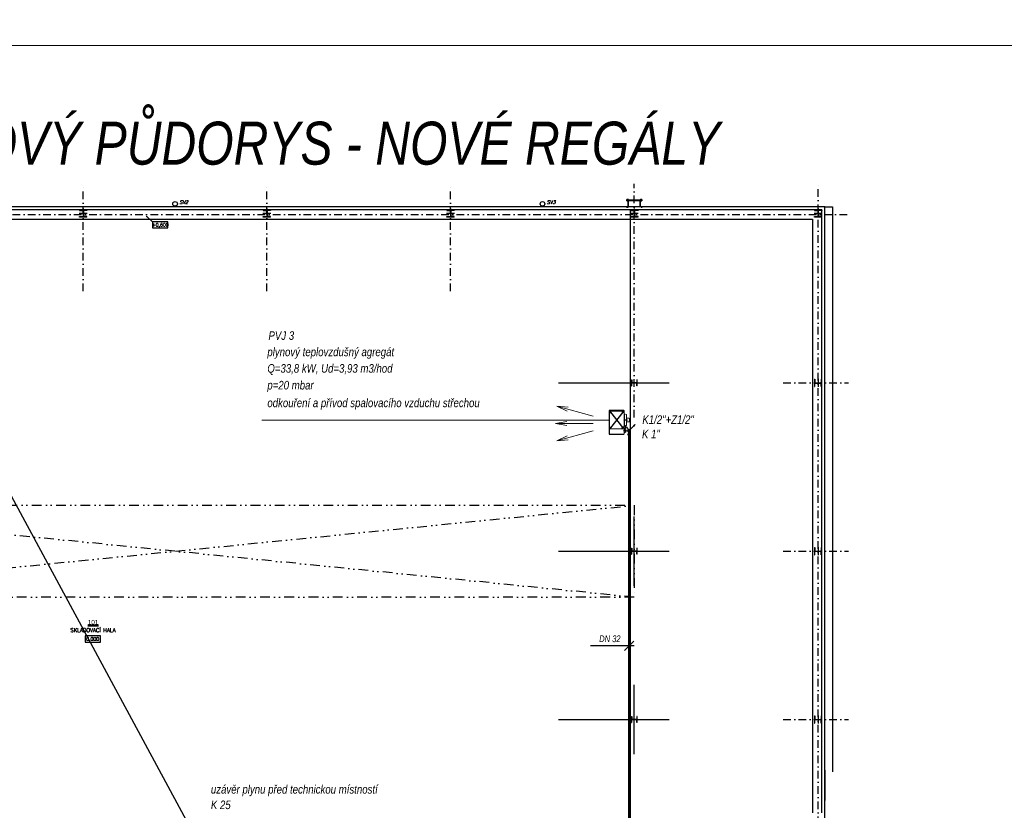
# Model space of a CAD drawing. Header units: millimetres. Extents: x 6435372 to 7248404, y 1559872 to 1886246.
# Tile 10 of 208: x 6537747 to 6569908, y 1773692 to 1799526. Entities that reach past the tile are written whole.
import ezdxf
from ezdxf.enums import TextEntityAlignment as Align

# ---------------------------------------------------------------- set-up
doc = ezdxf.new("R2010")
doc.units = ezdxf.units.MM
doc.linetypes.add('DASHDOT', pattern=[1, 0.5, -0.25, 0, -0.25])
doc.linetypes.add('DIVIDE', pattern=[31.75, 12.7, -6.35, 0, -6.35, 0, -6.35])
for name, color, linetype, lineweight in [('CKPOPISM', 8, 'Continuous', 50), ('CKPOPISM_POPIS', 8, 'Continuous', 25), ('plyn_popis', 7, 'Continuous', 18), ('plyn_potrubi', 40, 'PLYN2', 40), ('Robury', 30, 'Continuous', 30)]:
    doc.layers.add(name, color=color, linetype=linetype, lineweight=lineweight)
for name, color, linetype in [('matrice DPS', 122, 'Continuous'), ('OSY', 7, 'DASHDOT'), ('Pomocna', 4, 'Continuous'), ('SCHEMA', 7, 'Continuous'), ('ZTI_POPIS', 7, 'Continuous')]:
    doc.layers.add(name, color=color, linetype=linetype)
doc.styles.add('ARIAL', font='arial.ttf')
doc.styles.add('INDRA', font='ariali.ttf')
doc.styles.add('KURZIVA', font='italic__.ttf')
doc.styles.get("Standard").update_dxf_attribs({"font": 'romans.shx'})
doc.linetypes.add('PLYN2', pattern='A,5,-0.5,["+",Standard,S=1,R=0,X=0,Y=-0.42],-1.2', length=6.7)
doc.dimstyles.new('CADKON', dxfattribs={"dimscale": 100, "dimtxt": 2.2, "dimasz": 2.5, "dimexe": 1.8, "dimexo": 5, "dimgap": 0.6, "dimtad": 1, "dimrnd": 1, "dimtxsty": 'Standard', "dimblk1": 'OBLIQUE', "dimblk2": 'OBLIQUE', "dimsah": 1, "dimcen": 2.5, "dimadec": 1, "dimazin": 2, "dimtfac": 1, "dimtdec": 4, "dimtix": 1, "dimtmove": 2, "dimatfit": 3, "dimldrblk": 'OPEN30', "dimfxl": 5, "dimfxlon": 1, "dimtolj": 1, "dimarcsym": 0})

# ---------------------------------------------------------------- blocks, each defined once
blk = doc.blocks.new('F1_41_PZH')
at = {"layer": 'OSY'}
for p, q in [((-221, 255), (-174, 255)), ((-202, 279), (-202, 230)), ((172, 255), (229, 255)), ((202, 277), (202, 221)), ((-227, -255), (-177, -255)), ((-202, -273), (-202, -219)), ((164, -255), (232, -255)), ((202, -276), (202, -221)), ((310, -230), (217, -230)), ((383, 0), (227, 0)), ((383, 0), (227, 0)), ((332, 0), (238, 0)), ((308, -350), (227, -350))]:
    blk.add_line(p, q, dxfattribs=at)
at = {"layer": 'Pomocna'}
for p, q in [((-202, 255), (202, -255)), ((202, 255), (-202, -255))]:
    blk.add_line(p, q, dxfattribs=at)
at = {"layer": 'Robury'}
for p, q in [((-245, 308), (-245, 290)), ((243, 290), (-245, 290)), ((-245, 290), (-245, -290)), ((243, 310), (-243, 310)), ((245, 205), (245, -205)), ((245, 205), (245, -205)), ((245, 177), (245, -177)), ((-245, -290), (-245, -458)), ((297, -309), (297, -391)), ((-243, -460), (243, -460))]:
    blk.add_line(p, q, dxfattribs=at)
at = {"layer": 'Robury', "linetype": 'Continuous', "lineweight": 15}
for p, q in [((245, -458), (245, 308)), ((245, -205), (245, 205)), ((329, 181), (245, 205)), ((245, -177), (245, 177)), ((329, 0), (329, 181)), ((408, 62), (329, 62)), ((408, 58), (408, 62)), ((408, 58), (414, 58)), ((419, 53), (419, 45)), ((424, 45), (419, 45)), ((424, 45), (424, 0)), ((-245, -290), (242, -290)), ((262, -189), (245, -189)), ((329, -181), (296, -190)), ((329, 0), (329, -181)), ((408, -62), (329, -62)), ((408, -58), (408, -62)), ((408, -58), (414, -58)), ((424, -45), (419, -45)), ((419, -53), (419, -45)), ((424, -45), (424, 0))]:
    blk.add_line(p, q, dxfattribs=at)
at = {"layer": 'Robury', "linetype": 'Continuous', "lineweight": 25}
for p, q in [((296, -189), (245, -189)), ((245, -271), (296, -271)), ((297, -309), (245, -309)), ((296, -189), (296, -271)), ((245, -391), (297, -391))]:
    blk.add_line(p, q, dxfattribs=at)
at = {"layer": 'Robury', "linetype": 'Continuous', "lineweight": 15}
for centre, start, end in [((-243, 308), 90, 180), ((243, 308), 0, 90), ((-243, -458), 180, 270), ((243, -458), 270, 0)]:
    blk.add_arc(centre, 2, start, end, dxfattribs=at)
for points in [[(419, 53), (419, 54), (419, 55), (418, 56), (417, 57), (416, 58), (415, 58), (414, 58)], [(419, -53), (419, -54), (419, -55), (418, -56), (417, -57), (416, -58), (415, -58), (414, -58)]]:
    blk.add_open_spline(points, degree=3, knots=[0, 0, 0, 0, 0.215514, 0.431046, 0.646215, 0.86077, 1, 1, 1, 1], dxfattribs=at)
blk = doc.blocks.new('CK_S_EXT_HEAHEA240')
for p, q in [((-120, 115), (120, 115)), ((-120, 115), (-120, 103)), ((-120, 103), (-24.75, 103)), ((-3.75, -82), (-3.75, 82)), ((3.75, -82), (3.75, 82)), ((120, 103), (24.75, 103)), ((120, 115), (120, 103)), ((-120, -115), (-120, -103)), ((-120, -103), (-24.75, -103)), ((-120, -115), (120, -115)), ((120, -103), (24.75, -103)), ((120, -115), (120, -103))]:
    blk.add_line(p, q)
for centre, start, end in [((-24.75, 82), 0, 90), ((24.75, 82), 90, 180), ((-24.75, -82), 270, 0), ((24.75, -82), 180, 270)]:
    blk.add_arc(centre, 21, start, end)
blk = doc.blocks.new('CK_S_EXT_HEAHEA200')
for p, q in [((-100, 95), (100, 95)), ((-100, 95), (-100, 85)), ((-100, 85), (-21.25, 85)), ((-3.25, -67), (-3.25, 67)), ((3.25, -67), (3.25, 67)), ((100, 85), (21.25, 85)), ((100, 95), (100, 85)), ((-100, -95), (-100, -85)), ((-100, -85), (-21.25, -85)), ((-100, -95), (100, -95)), ((100, -85), (21.25, -85)), ((100, -95), (100, -85))]:
    blk.add_line(p, q)
for centre, start, end in [((-21.25, 67), 0, 90), ((21.25, 67), 90, 180), ((-21.25, -67), 270, 0), ((21.25, -67), 180, 270)]:
    blk.add_arc(centre, 18, start, end)
blk = doc.blocks.new('*U1021')
at = {"color": 0, "linetype": 'ByBlock', "lineweight": -2}
blk.add_lwpolyline([(-5, -2), (5, -2), (5, 2), (-5, 2), (-5, -2)], dxfattribs=at)
blk = doc.blocks.new('_Oblique')
at = {"color": 0, "lineweight": -2}
blk.add_line((-0.5, -0.5), (0.5, 0.5), dxfattribs=at)
blk = doc.blocks.new('CKBL2031616152541')

msp = doc.modelspace()

# ---------------------------------------------------------------- linework, layer by layer
at = {"layer": 'matrice DPS', "color": 1, "ltscale": 400}
msp.add_line((6497483.7, 1858022.4), (6568923.8, 1725696.1), dxfattribs=at)
at = {"layer": 'matrice DPS', "linetype": 'DASHDOT', "ltscale": 500}
for p, q in [((6539823.2, 1790658), (6539823.2, 1794158)), ((6545823.2, 1790658), (6545823.2, 1794158)), ((6551823.2, 1790658), (6551823.2, 1794158)), ((6557823.2, 1786524.7), (6557823.2, 1794158)), ((6563823.2, 1758731.7), (6563823.2, 1794158)), ((6510510.4, 1793158), (6564823.2, 1793158)), ((6562689.9, 1787658), (6564823.2, 1787658)), ((6562689.9, 1782158), (6564823.2, 1782158)), ((6562689.9, 1776658), (6564823.2, 1776658))]:
    msp.add_line(p, q, dxfattribs=at)
at = {"layer": 'matrice DPS', "ltscale": 500}
for p, q in [((6564043.2, 1793408), (6521603.2, 1793408)), ((6563943.2, 1793308), (6521703.2, 1793308)), ((6539823.2, 1793353), (6539823.2, 1793068)), ((6545823.2, 1793353), (6545823.2, 1793068)), ((6551823.2, 1793353), (6551823.2, 1793068)), ((6557703.2, 1771238), (6557703.2, 1793308)), ((6557823.2, 1793353), (6557823.2, 1793068)), ((6563823.2, 1793353), (6563823.2, 1793068)), ((6563943.2, 1773608), (6563943.2, 1793308)), ((6564043.2, 1773008), (6564043.2, 1793408)), ((6564043.2, 1793408), (6564293.2, 1793408)), ((6564293.2, 1793408), (6564293.2, 1774947.1)), ((6522003.2, 1793008), (6563643.2, 1793008)), ((6539953.2, 1793193), (6539693.2, 1793193)), ((6545953.2, 1793193), (6545693.2, 1793193)), ((6551953.2, 1793193), (6551693.2, 1793193)), ((6557953.2, 1793193), (6557693.2, 1793193)), ((6563643.2, 1793008), (6563643.2, 1773608)), ((6563953.2, 1793193), (6563693.2, 1793193)), ((6555348.3, 1787658), (6558956.5, 1787658)), ((6557928.2, 1787658), (6557718.2, 1787658)), ((6557823.2, 1787548), (6557823.2, 1787768)), ((6563698.2, 1787658), (6563948.2, 1787658)), ((6563823.2, 1787788), (6563823.2, 1787528)), ((6557823.2, 1781024.7), (6557823.2, 1783291.3)), ((6555348.3, 1782158), (6558956.5, 1782158)), ((6557928.2, 1782158), (6557718.2, 1782158)), ((6557823.2, 1782048), (6557823.2, 1782268)), ((6563698.2, 1782158), (6563948.2, 1782158)), ((6563823.2, 1782288), (6563823.2, 1782028)), ((6557823.2, 1775524.7), (6557823.2, 1777791.3)), ((6555348.3, 1776658), (6558956.5, 1776658)), ((6557928.2, 1776658), (6557718.2, 1776658)), ((6557823.2, 1776548), (6557823.2, 1776768)), ((6563698.2, 1776658), (6563948.2, 1776658)), ((6563823.2, 1776788), (6563823.2, 1776528)), ((6564043.2, 1775008), (6564043.2, 1774008))]:
    msp.add_line(p, q, dxfattribs=at)
at = {"layer": 'matrice DPS', "linetype": 'DIVIDE', "ltscale": 25}
for p, q in [((6527823.2, 1780658), (6557823.2, 1783658)), ((6557823.2, 1780658), (6527823.2, 1783658))]:
    msp.add_line(p, q, dxfattribs=at)
at = {"layer": 'matrice DPS', "ltscale": 500}
for points in [[(6557552.8, 1793408), (6557631.4, 1793408), (6557631.4, 1793649)], [(6557552.8, 1793414), (6557625.4, 1793414), (6557625.4, 1793649)], [(6557575.4, 1793653.5), (6557625.4, 1793603.5)], [(6557575.4, 1793603.5), (6557625.4, 1793653.5)], [(6558070.9, 1793621.2), (6557575.4, 1793621.2)], [(6557631.4, 1793649), (6557625.4, 1793649)], [(6558093.5, 1793408), (6558014.9, 1793408), (6558014.9, 1793649)], [(6558014.9, 1793649), (6558020.9, 1793649)], [(6558020.9, 1793653.5), (6558070.9, 1793603.5)], [(6558020.9, 1793603.5), (6558070.9, 1793653.5)], [(6558093.5, 1793414), (6558020.9, 1793414), (6558020.9, 1793649)], [(6557552.8, 1793414), (6557552.8, 1793408)], [(6557587, 1793432.8), (6557587, 1793383.7)], [(6558059.4, 1793432.8), (6558059.4, 1793383.7)], [(6558093.5, 1793408), (6558093.5, 1793414)]]:
    msp.add_lwpolyline(points, dxfattribs=at)
for points in [[(6557625.4, 1793603.5), (6557625.4, 1793653.5), (6557575.4, 1793653.5), (6557575.4, 1793603.5)], [(6558020.9, 1793605.2), (6557625.4, 1793605.2), (6557625.4, 1793637.2), (6558020.9, 1793637.2)], [(6558070.9, 1793603.5), (6558070.9, 1793653.5), (6558020.9, 1793653.5), (6558020.9, 1793603.5)]]:
    msp.add_lwpolyline(points, close=True, dxfattribs=at)
at = {"layer": 'matrice DPS', "linetype": 'DIVIDE', "ltscale": 25}
msp.add_lwpolyline([(6527823.2, 1783658), (6557823.2, 1783658), (6557823.2, 1780658), (6527823.2, 1780658)], close=True, dxfattribs=at)
at = {"layer": 'matrice DPS', "ltscale": 500}
for centre, radius in [((6557600.4, 1793628.5), 25), ((6558045.9, 1793628.5), 25), ((6542822.5, 1793508), 75), ((6554822.5, 1793508), 75)]:
    msp.add_circle(centre, radius, dxfattribs=at)
at = {"layer": 'plyn_popis', "ltscale": 400}
for p, q in [((6545660.4, 1786436.6), (6553007.2, 1786436.6)), ((6553009.8, 1786436.6), (6556996.9, 1786443)), ((6557646.9, 1786089.1), (6557855.5, 1786297.8)), ((6557855.5, 1786297.8), (6557794.4, 1786263.4)), ((6557855.5, 1786297.8), (6557821.2, 1786236.6)), ((6557469.6, 1786092.8), (6557539.4, 1786092.8)), ((6557538.4, 1786212.8), (6557581.1, 1786212.8)), ((6557645.3, 1786092.8), (6557539.4, 1786092.8)), ((6557581.1, 1786212.8), (6557650.6, 1786089))]:
    msp.add_line(p, q, dxfattribs=at)
at = {"layer": 'plyn_popis', "ltscale": 200}
msp.add_line((6557677.8, 1786030.8), (6557623.4, 1786030.8), dxfattribs=at)
at = {"layer": 'plyn_popis', "ltscale": 400}
msp.add_lwpolyline([(6591231.3, 1798681.3), (6591231.3, 1739281.3), (6507231.3, 1739281.3), (6507231.3, 1798681.3)], close=True, dxfattribs=at)
for radius in [50, 40]:
    msp.add_circle((6557645.3, 1786092.8), radius, dxfattribs=at)
at = {"layer": 'plyn_potrubi', "ltscale": 400}
msp.add_line((6557650.6, 1771449.4), (6557650.6, 1786030.8), dxfattribs=at)
at = {"layer": 'plyn_potrubi', "ltscale": 200}
msp.add_circle((6557650.6, 1785979.8), 25, dxfattribs=at)
at = {"layer": 'Robury', "lineweight": 18, "ltscale": 200}
for p, q in [((6556477.1, 1786573.2), (6555289, 1786903)), ((6555289, 1786903), (6555627.2, 1786738.1)), ((6555289, 1786903), (6555663.9, 1786870)), ((6555244.1, 1786333.2), (6555614.1, 1786401.7)), ((6556477.1, 1786333.2), (6555244.1, 1786333.2)), ((6555244.1, 1786333.2), (6555614.1, 1786264.8)), ((6556477.1, 1786093.2), (6555289, 1785763.5)), ((6555289, 1785763.5), (6555627.2, 1785928.4)), ((6555289, 1785763.5), (6555663.9, 1785796.5))]:
    msp.add_line(p, q, dxfattribs=at)
at = {"layer": 'SCHEMA', "color": 7, "ltscale": 80}
for p, q in [((6557803.3, 1779221.7), (6557497.9, 1778909.1)), ((6557813.9, 1779065.4), (6556390.5, 1779065.4))]:
    msp.add_line(p, q, dxfattribs=at)

# ---------------------------------------------------------------- block references
at = {"layer": 'matrice DPS', "ltscale": 500}
for name, p, rotation in [('CK_S_EXT_HEAHEA240', (6539823.2, 1793193), 180), ('CK_S_EXT_HEAHEA240', (6545823.2, 1793193), 180), ('CK_S_EXT_HEAHEA240', (6551823.2, 1793193), 180), ('CK_S_EXT_HEAHEA240', (6557823.2, 1793193), 180), ('CK_S_EXT_HEAHEA240', (6563823.2, 1793193), 180), ('CK_S_EXT_HEAHEA200', (6557823.2, 1787658), 90), ('CK_S_EXT_HEAHEA240', (6563823.2, 1787658), 270), ('CK_S_EXT_HEAHEA200', (6557823.2, 1782158), 90), ('CK_S_EXT_HEAHEA240', (6563823.2, 1782158), 270), ('CK_S_EXT_HEAHEA200', (6557823.2, 1776658), 90), ('CK_S_EXT_HEAHEA240', (6563823.2, 1776658), 270)]:
    msp.add_blockref(name, p, dxfattribs=dict(at, rotation=rotation))
ref = msp.add_blockref('*U1021', (6542339.3, 1792822.5), dxfattribs=dict(at, xscale=50, yscale=50, zscale=50))
ref.add_attrib('Výška', '+0,600', dxfattribs={"layer": '0', "color": 0, "linetype": 'ByBlock', "lineweight": -2, "height": 110}).set_placement((6542339.3, 1792822.5), align=Align.MIDDLE_CENTER)
ref = msp.add_blockref('CKBL2031616152541', (6540143.3, 1779513.9), dxfattribs=at)
ref.add_attrib('CISLO', '%%U101', dxfattribs={"layer": 'CKPOPISM', "height": 150, "style": 'ARIAL'}).set_placement((6540143.3, 1779763.9), align=Align.CENTER)
ref.add_attrib('JMENO', 'SKLADOVACÍ HALA', dxfattribs={"layer": 'CKPOPISM_POPIS', "height": 125}).set_placement((6540143.3, 1779513.9), align=Align.CENTER)
ref = msp.add_blockref('*U1021', (6540131.4, 1779290.7), dxfattribs=dict(at, xscale=50, yscale=50, zscale=50))
ref.add_attrib('Výška', '0,000', dxfattribs={"layer": '0', "color": 0, "linetype": 'ByBlock', "lineweight": -2, "height": 110}).set_placement((6540131.4, 1779290.7), align=Align.MIDDLE_CENTER)
at = {"layer": 'OSY'}
msp.add_blockref('F1_41_PZH', (6557242.2, 1786443), dxfattribs=at)

# ---------------------------------------------------------------- texts
at = {"layer": 'matrice DPS', "color": 1, "ltscale": 400, "style": 'INDRA', "width": 0.8}
msp.add_text('NOVÝ PŮDORYS - NOVÉ REGÁLY', height=1406.25, dxfattribs=at).set_placement((6535304.4, 1794788.3))
at = {"layer": 'matrice DPS', "ltscale": 500, "style": 'KURZIVA'}
for s, p in [('SV2', (6542962.4, 1793506.4)), ('SV3', (6554962.4, 1793506.4))]:
    msp.add_text(s, height=115, dxfattribs=at).set_placement(p)
at = {"layer": 'plyn_popis', "linetype": 'Continuous', "style": 'INDRA', "width": 0.8}
for s, p in [('PVJ 3 ', (6545873, 1789063.3)), ('plynový teplovzdušný agregát', (6545837, 1788530)), ('Q=33,8 kW, Ud=3,93 m3/hod', (6545837, 1787991.5)), ('p=20 mbar', (6545837, 1787442.9)), ('odkouření a přívod spalovacího vzduchu střechou', (6545837, 1786864.7)), ('K1/2"+Z1/2"', (6558085.3, 1786318.5)), ('K 1"', (6558073.6, 1785846.2, 12523.2)), ('uzávěr plynu před technickou místností', (6543992.2, 1774237.1)), ('K 25', (6543992.2, 1773730.6))]:
    msp.add_text(s, height=281.25, dxfattribs=at).set_placement(p)
at = {"layer": 'ZTI_POPIS', "linetype": 'ByBlock', "style": 'INDRA', "width": 0.8}
msp.add_text('DN 32', height=220, dxfattribs=at).set_placement((6556676.2, 1779187.5))

# ---------------------------------------------------------------- leaders
at = {"layer": 'matrice DPS', "ltscale": 500}
msp.add_leader([(6541895.7, 1793096.4), (6542089.3, 1792922.5)], dimstyle='CADKON', override={"dimasz": 2, "dimldrblk": 'DotSmall'}, dxfattribs=at)

doc.saveas('drawing.dxf')
